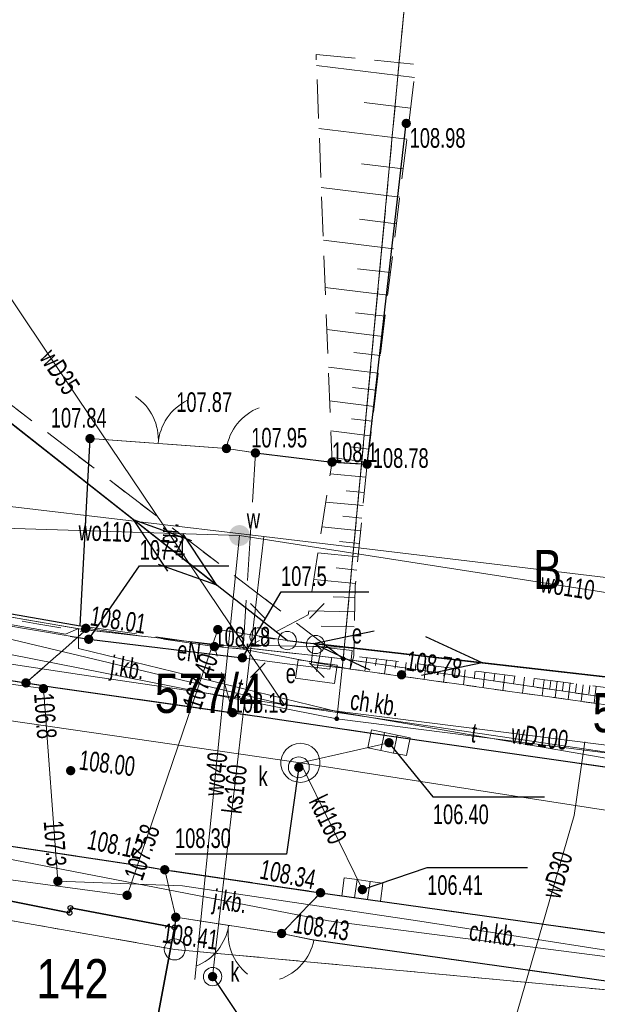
# Model space of a CAD drawing. Header units: inches. Extents: x 6497603 to 6502483, y 5925790 to 5934357.
# Tile 151 of 256: x 6501156 to 6501178, y 5926101 to 5926138. Entities that reach past the tile are written whole.
import ezdxf
from ezdxf.enums import TextEntityAlignment as Align

# ---------------------------------------------------------------- set-up
doc = ezdxf.new("R2010")
doc.units = ezdxf.units.IN
doc.header["$MEASUREMENT"] = 0
for name, pattern in [('1.5_0.75', [2.25, 1.5, -0.75]), ('2.25_0.75', [3, 2.25, -0.75]), ('219-1000', [0, 0]), ('egkk-1000', [3, 2.25, -0.75]), ('egug-1000', [1.5, 0.75, -0.75]), ('otob_1000', [0, 0]), ('otof_1000', [0, 0]), ('suep_nn_1000', [0, 0]), ('supp_1000', [1.25, 0.625, -0.625])]:
    doc.linetypes.add(name, pattern=pattern)
for name, color, linetype in [('000 Inne (niezydentyfikowane)', 7, 'Continuous'), ('202-punkt graniczny', 7, 'Continuous'), ('203-punkt graniczny', 7, 'Continuous'), ('210-oznaczenie konturu użytku gruntowego', 7, 'Continuous'), ('211-numer działki ewidencyjnej', 7, 'Continuous'), ('217-kontur klasyfikacyjny', 7, 'Continuous'), ('218-kontur użytku gruntowego', 7, 'Continuous'), ('219-działka ewidencyjna', 7, 'Continuous'), ('312-budynek ewidencyjny', 7, 'Continuous'), ('312-oznaczenie budynku ewidencyjnego', 7, 'Continuous'), ('brama', 7, 'Continuous'), ('chodnik', 7, 'Continuous'), ('chodnik-Atr17', 7, 'Continuous'), ('furtka', 7, 'Continuous'), ('jezdnia', 7, 'Continuous'), ('jezdnia-Atr17', 7, 'Continuous'), ('komora podziemna', 7, 'Continuous'), ('kratka ściekowa', 7, 'Continuous'), ('krawężnik', 7, 'Continuous'), ('latarnia', 7, 'Continuous'), ('obudowa ochronna przewodu', 7, 'Continuous'), ('ogrodzenie trwałe', 7, 'Continuous'), ('pikieta naturalna', 7, 'Continuous'), ('pikieta naturalna-Atr2', 7, 'Continuous'), ('pikieta sztuczna', 7, 'Continuous'), ('pikieta sztuczna-Atr2', 7, 'Continuous'), ('przewód elektroenergetyczny niskiego napięcia', 7, 'Continuous'), ('przewód elektroenergetyczny podziemny', 7, 'Continuous'), ('przewód elektroenergetyczny podziemny-Atr1', 7, 'Continuous'), ('przewód gazowy', 7, 'Continuous'), ('przewód kanalizacyjny', 7, 'Continuous'), ('przewód kanalizacyjny-Atr1', 7, 'Continuous'), ('przewód telekomunikacyjny podziemny', 7, 'Continuous'), ('przewód telekomunikacyjny podziemny-Atr1', 7, 'Continuous'), ('przewód wodociągowy', 7, 'Continuous'), ('przewód wodociągowy-Atr1', 7, 'Continuous'), ('Punkt budynku', 7, 'Continuous'), ('rzędna', 7, 'Continuous'), ('rzędna-Atr2', 7, 'Continuous'), ('rzędna-Atr3', 7, 'Continuous'), ('skarpa nieumocniona', 7, 'Continuous'), ('studnia kanalizacyjna', 7, 'Continuous'), ('studnia kanalizacyjna-Atr17', 7, 'Continuous'), ('szafa elektroenergetyczna lub kontener', 7, 'Continuous'), ('szafa elektroenergetyczna lub kontener-Atr17', 7, 'Continuous'), ('słup przewodów napowietrznych', 7, 'Continuous'), ('właz do komory lub kanału - okrągły', 7, 'Continuous'), ('właz do komory lub kanału - okrągły-Atr17', 7, 'Continuous'), ('zasuwa lub zawór', 7, 'Continuous'), ('zasuwa lub zawór-Atr17', 7, 'Continuous')]:
    doc.layers.add(name, color=color, linetype=linetype)
doc.styles.get("Standard").update_dxf_attribs({"font": 'arial.ttf'})
doc.linetypes.add('902-1000', pattern='A,5,0,[1,ksztalty.shx,S=1,R=0,X=0,Y=0],5', length=10)

# ---------------------------------------------------------------- blocks, each defined once
blk = doc.blocks.new('202')
at = {"color": 0, "linetype": 'Continuous', "lineweight": 0}
blk.add_circle((0, 0), 0.4, dxfattribs=at)
blk = doc.blocks.new('203')
at = {"linetype": 'Continuous', "lineweight": 0}
h = blk.add_hatch(color=0, dxfattribs=at)
edge = h.paths.add_edge_path()
edge.add_arc((0, 0), 0.09, 0, 360)
blk = doc.blocks.new('PUNKTBUD')
at = {"color": 0}
blk.add_circle((0, 0), 0.09, dxfattribs=at)
blk = doc.blocks.new('PW01')
at = {"linetype": 'Continuous', "lineweight": 13}
h = blk.add_hatch(color=0, dxfattribs=at)
edge = h.paths.add_edge_path()
edge.add_arc((0, 0), 0.18, 0, 360)
blk = doc.blocks.new('US15')
at = {"color": 0, "linetype": 'Continuous', "lineweight": 13}
blk.add_circle((0, 0), 0.35, dxfattribs=at)
blk = doc.blocks.new('US25')
at = {"linetype": 'Continuous', "lineweight": 13}
h = blk.add_hatch(color=0, dxfattribs=at)
edge = h.paths.add_edge_path()
edge.add_arc((0, 0), 0.4, 0, 360)
blk = doc.blocks.new('US22')
at = {"color": 0, "linetype": 'Continuous', "lineweight": 0}
blk.add_circle((0, 0), 0.4, dxfattribs=at)
blk = doc.blocks.new('US18')
at = {"color": 0, "linetype": 'Continuous', "lineweight": 13}
for p, q in [((-0.75, -0.35), (-0.75, 0.35)), ((-0.75, 0.35), (0.75, 0.35)), ((0.75, -0.35), (0.75, 0.35)), ((-0.75, -0.35), (0.75, -0.35))]:
    blk.add_line(p, q, dxfattribs=at)
blk = doc.blocks.new('US05')
at = {"color": 0, "linetype": 'Continuous', "lineweight": 13}
for p, q in [((-0.75, -0.35), (-0.75, 0.35)), ((-0.75, 0.35), (-0.25, 0.35)), ((-0.25, -0.35), (-0.25, 0.35)), ((-0.25, 0.35), (0.25, 0.35)), ((0.25, -0.35), (0.25, 0.35)), ((0.25, 0.35), (0.75, 0.35)), ((0.75, -0.35), (0.75, 0.35)), ((-0.75, -0.35), (-0.25, -0.35)), ((-0.25, -0.35), (0.25, -0.35)), ((0.25, -0.35), (0.75, -0.35))]:
    blk.add_line(p, q, dxfattribs=at)
blk = doc.blocks.new('SM01')
at = {"color": 0, "linetype": 'Continuous', "lineweight": 13}
for p, q in [((-0.848, 0.848), (-1.414, 1.414)), ((0.849, 0.848), (1.414, 1.414)), ((-0.848, -0.849), (-1.414, -1.414)), ((0.849, -0.849), (1.414, -1.414))]:
    blk.add_line(p, q, dxfattribs=at)
blk.add_circle((0, 0), 0.35, dxfattribs=at)
blk = doc.blocks.new('OK04')
at = {"color": 0, "linetype": 'Continuous', "lineweight": 0}
blk.add_arc((2, 0), 2, 120, 180, dxfattribs=at)
blk = doc.blocks.new('OK02')
at = {"color": 0, "linetype": 'Continuous', "lineweight": 0}
for centre, start, end in [((-2, 0), 0, 60), ((2, 0), 120, 180)]:
    blk.add_arc(centre, 2, start, end, dxfattribs=at)
blk = doc.blocks.new('SUEP1')
at = {"color": 0, "linetype": 'Continuous'}
for p, q in [((7.5, 0), (5.25, 0.75)), ((22.5, 0), (20.25, 0.75)), ((0, 0), (7.5, 0)), ((7.5, 0), (5.25, -0.75)), ((7.5, 0), (22.5, 0)), ((22.5, 0), (20.25, -0.75))]:
    blk.add_line(p, q, dxfattribs=at)
blk = doc.blocks.new('SM05')
at = {"color": 0, "linetype": 'Continuous', "lineweight": 13}
blk.add_circle((0, 0), 0.35, dxfattribs=at)

msp = doc.modelspace()

# ---------------------------------------------------------------- linework, layer by layer
at = {"layer": '000 Inne (niezydentyfikowane)', "color": 7, "linetype": 'Continuous', "lineweight": 18, "flags": 128}
for points in [[(6501170.66, 5926136.27), (6501166.92, 5926136.73)], [(6501170.51, 5926135.09), (6501168.74, 5926135.31)], [(6501170.37, 5926133.91), (6501167.01, 5926134.32)], [(6501170.23, 5926132.77), (6501168.64, 5926132.96)], [(6501170.1, 5926131.69), (6501167.1, 5926132.06)], [(6501169.97, 5926130.67), (6501168.56, 5926130.85)], [(6501169.86, 5926129.71), (6501167.18, 5926130.04)], [(6501169.75, 5926128.8), (6501168.48, 5926128.95)], [(6501169.64, 5926127.94), (6501167.25, 5926128.23)], [(6501169.54, 5926127.13), (6501168.41, 5926127.26)], [(6501169.45, 5926126.36), (6501167.31, 5926126.62)], [(6501169.36, 5926125.63), (6501168.35, 5926125.75)], [(6501169.27, 5926124.95), (6501167.37, 5926125.18)], [(6501169.2, 5926124.3), (6501168.29, 5926124.41)], [(6501169.12, 5926123.68), (6501167.42, 5926123.89)], [(6501169.05, 5926123.11), (6501168.25, 5926123.2)], [(6501168.98, 5926122.56), (6501167.46, 5926122.74)], [(6501168.92, 5926122.04), (6501168.2, 5926122.13)], [(6501168.86, 5926121.55), (6501167.5, 5926121.72)], [(6501168.8, 5926120.97), (6501167.44, 5926121.1)], [(6501168.74, 5926120.38), (6501168.05, 5926120.45)], [(6501168.7, 5926119.89), (6501167.27, 5926120.02)], [(6501168.65, 5926119.41), (6501167.92, 5926119.48)], [(6501168.6, 5926118.92), (6501167.12, 5926119.07)], [(6501168.56, 5926118.43), (6501167.8, 5926118.51)], [(6501168.51, 5926117.93), (6501166.97, 5926118.08)], [(6501168.46, 5926117.42), (6501167.67, 5926117.5)], [(6501168.41, 5926116.9), (6501166.81, 5926117.06)], [(6501168.39, 5926116.37), (6501167.55, 5926116.39)], [(6501168.38, 5926115.82), (6501166.62, 5926115.86)], [(6501168.36, 5926115.24), (6501167.09, 5926115.27)], [(6501168.35, 5926114.46), (6501164.41, 5926114.55)], [(6501168.84, 5926114.07), (6501168.77, 5926113.55)], [(6501169.21, 5926114.02), (6501169.18, 5926113.76)], [(6501169.59, 5926113.97), (6501169.52, 5926113.45)], [(6501169.97, 5926113.93), (6501169.93, 5926113.66)], [(6501170.35, 5926113.88), (6501170.28, 5926113.34)], [(6501170.72, 5926113.83), (6501170.69, 5926113.56)], [(6501171.1, 5926113.79), (6501171.03, 5926113.23)], [(6501171.48, 5926113.74), (6501171.44, 5926113.46)], [(6501171.85, 5926113.69), (6501171.78, 5926113.13)], [(6501172.23, 5926113.64), (6501172.2, 5926113.36)], [(6501172.61, 5926113.6), (6501172.54, 5926113.02)], [(6501172.99, 5926113.55), (6501172.95, 5926113.26)], [(6501173.36, 5926113.5), (6501173.29, 5926112.92)], [(6501173.74, 5926113.46), (6501173.7, 5926113.16)], [(6501174.12, 5926113.41), (6501174.04, 5926112.81)], [(6501174.5, 5926113.36), (6501174.46, 5926113.06)], [(6501174.87, 5926113.32), (6501174.8, 5926112.71)], [(6501175.25, 5926113.27), (6501175.21, 5926112.96)], [(6501175.63, 5926113.22), (6501175.55, 5926112.6)], [(6501175.88, 5926113.19), (6501175.84, 5926112.88)], [(6501176.12, 5926113.16), (6501176.05, 5926112.53)], [(6501176.37, 5926113.13), (6501176.33, 5926112.81)], [(6501176.62, 5926113.1), (6501176.54, 5926112.46)], [(6501176.87, 5926113.07), (6501176.83, 5926112.75)], [(6501177.12, 5926113.03), (6501177.04, 5926112.39)], [(6501177.37, 5926113), (6501177.33, 5926112.68)], [(6501177.62, 5926112.97), (6501177.54, 5926112.32)]]:
    msp.add_lwpolyline(points, dxfattribs=at)
at = {"layer": '217-kontur klasyfikacyjny', "color": 3, "linetype": 'egkk-1000', "lineweight": 18, "flags": 128}
for points in [[(6501167.94, 5926114.02), (6501171.88, 5926156.05)], [(6501167.94, 5926114.02), (6501146.19, 5926130.66)], [(6501130.47, 5926119.86), (6501157.99, 5926115.14)], [(6501157.99, 5926115.14), (6501167.94, 5926114.02)]]:
    msp.add_lwpolyline(points, dxfattribs=at)
at = {"layer": '218-kontur użytku gruntowego', "color": 3, "linetype": 'egug-1000', "lineweight": 18, "flags": 128}
for points in [[(6501171.88, 5926156.05), (6501167.94, 5926114.02)], [(6501167.94, 5926114.02), (6501146.19, 5926130.66)], [(6501130.47, 5926119.86), (6501157.99, 5926115.14)], [(6501157.99, 5926115.14), (6501167.94, 5926114.02)], [(6501167.94, 5926114.02), (6501192.37, 5926110.43)], [(6501161.49, 5926102.9), (6501152.59, 5926104.47)], [(6501178.16, 5926101.34), (6501161.49, 5926102.9)]]:
    msp.add_lwpolyline(points, dxfattribs=at)
at = {"layer": '219-działka ewidencyjna', "color": 3, "linetype": '219-1000', "lineweight": 18, "flags": 128}
for points in [[(6501171.88, 5926156.05), (6501167.94, 5926114.02)], [(6501113.21, 5926122.47), (6501167.69, 5926111.73)], [(6501130.47, 5926119.86), (6501157.99, 5926115.14)], [(6501157.99, 5926115.14), (6501167.94, 5926114.02)], [(6501167.69, 5926111.73), (6501167.94, 5926114.02)], [(6501167.94, 5926114.02), (6501192.37, 5926110.43)], [(6501167.69, 5926111.73), (6501192.19, 5926108.63)], [(6501161.49, 5926102.9), (6501152.59, 5926104.47)], [(6501161.49, 5926102.9), (6501178.16, 5926101.34)]]:
    msp.add_lwpolyline(points, dxfattribs=at)
at = {"layer": '312-budynek ewidencyjny', "color": 7, "linetype": 'Continuous', "lineweight": 35, "flags": 128}
for points in [[(6501152.34, 5926105.32), (6501157.47, 5926104.3)], [(6501157.47, 5926104.3), (6501157.5, 5926104.49)], [(6501157.5, 5926104.49), (6501161.48, 5926103.74)], [(6501161.48, 5926103.74), (6501160.54, 5926098.7)]]:
    msp.add_lwpolyline(points, dxfattribs=at)
at = {"layer": 'brama', "color": 7, "linetype": 'otob_1000', "lineweight": 18, "flags": 128}
for points in [[(6501158.25, 5926122.45), (6501163.47, 5926122.07)], [(6501165.58, 5926103.51), (6501161.53, 5926104.13)]]:
    msp.add_lwpolyline(points, dxfattribs=at)
at = {"layer": 'chodnik', "color": 7, "linetype": '1.5_0.75', "lineweight": 18, "flags": 128}
for points in [[(6501113.72, 5926121.94), (6501115.59, 5926121.69), (6501128.89, 5926119.64), (6501128.9, 5926119.92), (6501133.6, 5926119.22), (6501142.18, 5926117.77), (6501156.22, 5926115.36), (6501158.01, 5926115.05), (6501155.8, 5926113.1), (6501141.73, 5926115.29), (6501129.17, 5926117.14), (6501115.28, 5926119.31), (6501114.26, 5926119.46), (6501113.52, 5926120.63)], [(6501163.71, 5926111.96), (6501163.01, 5926114.49), (6501164.11, 5926114.39), (6501165.77, 5926114.08), (6501168.21, 5926113.63), (6501188.42, 5926110.8), (6501187.04, 5926108.57), (6501186.02, 5926108.73), (6501169.7, 5926111.07), (6501164.73, 5926111.81)], [(6501167.07, 5926105.07), (6501168.08, 5926104.92), (6501178.52, 5926103.46), (6501191.84, 5926101.46), (6501192.84, 5926101.32), (6501192.8, 5926099.63), (6501178.18, 5926101.66), (6501166.82, 5926103.26), (6501165.58, 5926103.51)]]:
    msp.add_lwpolyline(points, close=True, dxfattribs=at)
at = {"layer": 'furtka', "color": 7, "linetype": 'otof_1000', "lineweight": 18, "flags": 128}
for points in [[(6501163.47, 5926122.07), (6501164.58, 5926121.9)], [(6501166.82, 5926103.26), (6501165.58, 5926103.51)]]:
    msp.add_lwpolyline(points, dxfattribs=at)
at = {"layer": 'jezdnia', "color": 7, "linetype": '2.25_0.75', "lineweight": 18, "flags": 128}
for points in [[(6500967.52, 5926475.78), (6500970.47, 5926475.3), (6500970.34, 5926474.17), (6500969.68, 5926470.3), (6500969.49, 5926469.27), (6500968.64, 5926464.1), (6500968.02, 5926460.39), (6500966.41, 5926450.57), (6500964.71, 5926440.65), (6500963.12, 5926430.78), (6500961.32, 5926419.97), (6500959.67, 5926410.08), (6500959.52, 5926409.05), (6500958.4, 5926402.16), (6500958.2, 5926401.16), (6500956.52, 5926390.93), (6500955.92, 5926387.39), (6500955.8, 5926386.37), (6500953.89, 5926374.55), (6500953.73, 5926373.46), (6500953.44, 5926371.55), (6500953.08, 5926369.21), (6500952.69, 5926366.58), (6500952.26, 5926363.66), (6500951.98, 5926361.63), (6500951.62, 5926358.68), (6500951.27, 5926355.63), (6500950.83, 5926351.7), (6500950.56, 5926348.7), (6500950.2, 5926344.71), (6500949.87, 5926340.76), (6500949.76, 5926338.7), (6500949.68, 5926335.75), (6500949.64, 5926334.74), (6500949.52, 5926328.23), (6500949.49, 5926327.2), (6500949.48, 5926325.22), (6500949.47, 5926322.2), (6500949.55, 5926319.76), (6500949.66, 5926317.23), (6500949.84, 5926313.23), (6500950.01, 5926310.21), (6500950.17, 5926308.21), (6500950.43, 5926305.18), (6500950.74, 5926302.26), (6500951.06, 5926299.26), (6500951.49, 5926295.58), (6500952.08, 5926290.33), (6500952.73, 5926285.4), (6500953.13, 5926282.44), (6500953.57, 5926279.4), (6500954.04, 5926276.46), (6500954.41, 5926274.33), (6500954.74, 5926272.49), (6500955.37, 5926269.55), (6500956.06, 5926266.66), (6500956.52, 5926264.7), (6500957.04, 5926262.72), (6500957.79, 5926259.85), (6500958.59, 5926257.01), (6500959.46, 5926254.06), (6500960.33, 5926251.13), (6500961.47, 5926247.41), (6500962.32, 5926244.49), (6500963.34, 5926241.33), (6500964.48, 5926237.89), (6500965.5, 5926234.96), (6500966.14, 5926233.14), (6500966.53, 5926232.14), (6500968.88, 5926225.61), (6500969.29, 5926224.6), (6500970.02, 5926222.74), (6500970.38, 5926221.87), (6500971.84, 5926218.15), (6500972.99, 5926215.36), (6500974.13, 5926212.6), (6500975.34, 5926209.86), (6500976.57, 5926207.09), (6500977.79, 5926204.36), (6500979.13, 5926201.69), (6500980.03, 5926199.93), (6500981.16, 5926197.8), (6500982.17, 5926195.97), (6500982.82, 5926194.92), (6500983.5, 5926193.77), (6500984.62, 5926192.1), (6500985.77, 5926190.49), (6500986.98, 5926188.92), (6500988.2, 5926187.36), (6500989.17, 5926186.2), (6500990.87, 5926184.3), (6500992.5, 5926182.51), (6500994.27, 5926180.73), (6500995.76, 5926179.32), (6500997.26, 5926177.93), (6500997.98, 5926177.32), (6500999.49, 5926176), (6501001.04, 5926174.69), (6501002.64, 5926173.48), (6501003.77, 5926172.66), (6501005.08, 5926171.78), (6501006.76, 5926170.76), (6501009.35, 5926169.19), (6501011.02, 5926168.15), (6501012.75, 5926167), (6501015.2, 5926165.27), (6501017.63, 5926163.53), (6501019.23, 5926162.32), (6501020.36, 5926161.31), (6501021.45, 5926160.26), (6501022.54, 5926159.21), (6501023.77, 5926157.9), (6501024.43, 5926157.12), (6501025.28, 5926156.11), (6501026.36, 5926154.87), (6501027.57, 5926153.3), (6501028.15, 5926152.45), (6501028.65, 5926151.68), (6501029.28, 5926150.71), (6501030.17, 5926149.6), (6501030.99, 5926148.6), (6501031.86, 5926147.75), (6501032.71, 5926147), (6501033.36, 5926146.49), (6501034.56, 5926145.76), (6501035.84, 5926145.14), (6501037.14, 5926144.59), (6501038.54, 5926143.97), (6501039.7, 5926143.38), (6501041.25, 5926142.34), (6501042.55, 5926141.23), (6501043.36, 5926140.29), (6501044.15, 5926139.04), (6501044.95, 5926137.68), (6501045.97, 5926135.97), (6501046.76, 5926134.83), (6501047.06, 5926134.43), (6501047.46, 5926133.9), (6501048.29, 5926133.07), (6501049.15, 5926132.29), (6501050.1, 5926131.67), (6501051.14, 5926131.14), (6501052.32, 5926130.71), (6501053.32, 5926130.44), (6501054.33, 5926130.26), (6501054.81, 5926130.11), (6501059.21, 5926129.52), (6501060.24, 5926129.37), (6501062.18, 5926128.95), (6501065.52, 5926128.17), (6501067.51, 5926127.68), (6501067.94, 5926127.56), (6501072.36, 5926126.36), (6501076.16, 5926125.39), (6501077, 5926125.24), (6501079.93, 5926124.73), (6501091.81, 5926122.96), (6501106.86, 5926120.63), (6501107.86, 5926120.45), (6501114.26, 5926119.46), (6501115.28, 5926119.31), (6501129.17, 5926117.14), (6501141.73, 5926115.29), (6501155.8, 5926113.1), (6501156.84, 5926112.94), (6501163.71, 5926111.96), (6501164.73, 5926111.81), (6501169.7, 5926111.07), (6501186.02, 5926108.73), (6501187.04, 5926108.57), (6501197.9, 5926107.02), (6501198.93, 5926106.86), (6501209.44, 5926105.01), (6501213.12, 5926104.73), (6501214.13, 5926104.59), (6501218.06, 5926103.95), (6501219.09, 5926103.82), (6501225, 5926102.98), (6501226.03, 5926103), (6501226.9, 5926103.16), (6501227.59, 5926103.32), (6501228.34, 5926103.71), (6501228.93, 5926104.14), (6501229.4, 5926105.03), (6501229.75, 5926106.03), (6501230.03, 5926107.51), (6501230.13, 5926108.51), (6501230.41, 5926111.43), (6501235.51, 5926111.16), (6501235.42, 5926108.23), (6501235.48, 5926107.23), (6501235.64, 5926106.46), (6501236.12, 5926105.41), (6501236.84, 5926104.54), (6501237.77, 5926103.89), (6501238.91, 5926103.49), (6501240.04, 5926103.43), (6501241.16, 5926103.54), (6501242.17, 5926103.85), (6501243.16, 5926104.12), (6501253.15, 5926106.97), (6501253.23, 5926106.89), (6501254.28, 5926103.94), (6501255.15, 5926100.97), (6501254.99, 5926100.67), (6501253.62, 5926100.28), (6501252.65, 5926100), (6501249.77, 5926099.21), (6501248.73, 5926098.94), (6501244.96, 5926097.81), (6501243.92, 5926097.57), (6501242.05, 5926097.03), (6501240.92, 5926096.64), (6501239.24, 5926095.9), (6501238.04, 5926095.27), (6501237.2, 5926094.68), (6501236.35, 5926093.84), (6501235.38, 5926092.95), (6501234.5, 5926091.83), (6501233.74, 5926090.74), (6501233.24, 5926089.73), (6501232.77, 5926088.7), (6501232.51, 5926087.65), (6501232.15, 5926085.66), (6501231.07, 5926079.74), (6501230.21, 5926075.13), (6501227.92, 5926063.04), (6501227.8, 5926062.48), (6501227.76, 5926061.73), (6501227.77, 5926061.08), (6501227.88, 5926060.39), (6501228.08, 5926059.83), (6501228.38, 5926059.33), (6501228.85, 5926058.88), (6501229.59, 5926058.46), (6501230.48, 5926058.18), (6501231.24, 5926057.98), (6501236.18, 5926057.48), (6501247.14, 5926056.54), (6501247.78, 5926056.32), (6501247.32, 5926053.12), (6501247.25, 5926050.18), (6501240.84, 5926050.54), (6501235.01, 5926051.15), (6501232.93, 5926051.11), (6501231.58, 5926051.14), (6501230.74, 5926051.16), (6501229.93, 5926051.11), (6501229.08, 5926050.94), (6501228.33, 5926050.61), (6501227.56, 5926049.99), (6501227.03, 5926049.46), (6501226.57, 5926048.76), (6501226.26, 5926048.04), (6501226.07, 5926047), (6501224.9, 5926038.07), (6501224.76, 5926037.04), (6501223.95, 5926030.65), (6501223.78, 5926029.64), (6501222.8, 5926021.69), (6501222.62, 5926020.67), (6501221.85, 5926014.28), (6501221.72, 5926013.21), (6501220.01, 5926001.35), (6501219.92, 5926000.35), (6501218.92, 5925993.96), (6501218.73, 5925992.94), (6501217.59, 5925985.53), (6501217.19, 5925983.25), (6501216.34, 5925978.62), (6501216.11, 5925977.64), (6501215.34, 5925973.74), (6501215.12, 5925972.71), (6501214.1, 5925967.79), (6501212.17, 5925958.57), (6501211.6, 5925955.9), (6501210.39, 5925950.18), (6501210.15, 5925949.2), (6501208.72, 5925942.4), (6501208.51, 5925941.33), (6501206.97, 5925934), (6501206.1, 5925929.6), (6501205.96, 5925928.62), (6501203.95, 5925916.84), (6501200.99, 5925899.07), (6501197.27, 5925877.8), (6501197.19, 5925877.04), (6501197.19, 5925876.24), (6501197.31, 5925875.07), (6501197.66, 5925873.98), (6501197.97, 5925873.22), (6501198.63, 5925872.3), (6501199.23, 5925871.72), (6501199.74, 5925871.37), (6501200.42, 5925871.01), (6501201.38, 5925870.71), (6501202.44, 5925870.55), (6501201.55, 5925864.88), (6501201.24, 5925864.89), (6501200.2, 5925864.97), (6501198.98, 5925864.81), (6501197.51, 5925864.23), (6501196.67, 5925863.67), (6501195.78, 5925862.79), (6501195.34, 5925862.22), (6501195.05, 5925861.84), (6501194.69, 5925861.34), (6501194.31, 5925860.58), (6501193.88, 5925859.32), (6501193.66, 5925858.13), (6501191.37, 5925844.58), (6501188.63, 5925845.69), (6501186.06, 5925846.29), (6501188.34, 5925859.28), (6501189.55, 5925865.75), (6501190.19, 5925869.41), (6501190.72, 5925872.53), (6501192, 5925879.57), (6501195.3, 5925899.15), (6501198.39, 5925917.25), (6501200.06, 5925927.91), (6501200.49, 5925930.37), (6501201.43, 5925935.3), (6501202.26, 5925939.27), (6501205.89, 5925956.67), (6501206.71, 5925960.26), (6501209.44, 5925973.27), (6501210.33, 5925977.62), (6501211, 5925981.11), (6501211.51, 5925984.07), (6501211.73, 5925985.08), (6501212.62, 5925991.03), (6501213.62, 5925996.92), (6501213.83, 5925997.96), (6501214.76, 5926004.82), (6501214.89, 5926005.86), (6501216.15, 5926014.76), (6501216.28, 5926015.75), (6501217.09, 5926022.16), (6501217.19, 5926023.22), (6501218.27, 5926030.95), (6501221.29, 5926054.94), (6501221.42, 5926055.98), (6501222.24, 5926062.4), (6501222.34, 5926063.44), (6501224.16, 5926076.33), (6501224.9, 5926081.72), (6501225.66, 5926087.21), (6501225.76, 5926088.39), (6501225.79, 5926089.57), (6501225.74, 5926090.79), (6501225.65, 5926091.85), (6501225.41, 5926093.04), (6501225.02, 5926094.16), (6501224.47, 5926095.07), (6501223.68, 5926095.94), (6501222.87, 5926096.5), (6501222, 5926096.87), (6501221.03, 5926097.17), (6501220.05, 5926097.37), (6501218.15, 5926097.65), (6501217.08, 5926097.83), (6501213.18, 5926098.37), (6501212.16, 5926098.52), (6501210.21, 5926098.79), (6501209.19, 5926099), (6501203.73, 5926099.73), (6501202.71, 5926099.87), (6501199.75, 5926100.28), (6501198.75, 5926100.43), (6501192.84, 5926101.32), (6501191.84, 5926101.46), (6501178.52, 5926103.46), (6501168.08, 5926104.92), (6501167.07, 5926105.07), (6501161.11, 5926105.95), (6501160.15, 5926106.11), (6501141.22, 5926108.96), (6501128.91, 5926110.87), (6501107.19, 5926114.24), (6501091.02, 5926116.76), (6501087.03, 5926117.36), (6501085.63, 5926117.57), (6501084.66, 5926117.74), (6501082.7, 5926117.91), (6501080.66, 5926118.01), (6501077.67, 5926118.12), (6501076.66, 5926118.16), (6501075.65, 5926118.1), (6501074.96, 5926118.04), (6501074.24, 5926117.87), (6501073.45, 5926117.58), (6501072.83, 5926117.24), (6501072.24, 5926116.73), (6501071.92, 5926116.36), (6501071.6, 5926115.95), (6501071.13, 5926115.07), (6501070.2, 5926112.15), (6501069.14, 5926109.35), (6501065.67, 5926107.67), (6501060.98, 5926105.37), (6501056.17, 5926102.92), (6501047.77, 5926098.64), (6501039.02, 5926094.25), (6501035.19, 5926092.32), (6501033.38, 5926091.57), (6501031.9, 5926091.17), (6501030.72, 5926091), (6501029.45, 5926090.96), (6501027.96, 5926091.09), (6501026.37, 5926091.21), (6501025.08, 5926091.02), (6501023.8, 5926090.63), (6501022.54, 5926089.24), (6501020.92, 5926087.38), (6501018.93, 5926085.36), (6501016.88, 5926083.52), (6501014.11, 5926081.3), (6501011.15, 5926079.19), (6501008.09, 5926077.35), (6501004.66, 5926075.72), (6501000.14, 5926073.66), (6500996.05, 5926071.78), (6500991.19, 5926069.54), (6500987.22, 5926067.8), (6500985.88, 5926070.25), (6500984.5, 5926072.54), (6500990.81, 5926076.24), (6500997.85, 5926080.69), (6501004.96, 5926085.16), (6501007.77, 5926086.97), (6501009.89, 5926088.54), (6501012.32, 5926090.44), (6501014.72, 5926092.81), (6501016.4, 5926095.01), (6501018.1, 5926097.7), (6501019.49, 5926099.95), (6501021.13, 5926103.12), (6501021.79, 5926104.63), (6501021.73, 5926104.89), (6501022.4, 5926106.7), (6501022.77, 5926107.65), (6501022.96, 5926108.66), (6501023.19, 5926109.6), (6501023.35, 5926110.74), (6501023.42, 5926111.89), (6501023.37, 5926112.99), (6501023.17, 5926114.21), (6501022.81, 5926115.94), (6501022.34, 5926117.28), (6501021.93, 5926118.41), (6501021.38, 5926119.39), (6501020.82, 5926120.06), (6501020.31, 5926120.58), (6501019.37, 5926121.14), (6501018.64, 5926121.59), (6501017.79, 5926122.01), (6501016.87, 5926122.36), (6501016.07, 5926122.61), (6501015.13, 5926122.79), (6501014.32, 5926122.89), (6501013.3, 5926122.96), (6501011.3, 5926123.02), (6501010.28, 5926123.07), (6501008.82, 5926123.15), (6501007.35, 5926123.27), (6501006.78, 5926123.46), (6501004.62, 5926123.76), (6501002.02, 5926124.18), (6501000.54, 5926124.46), (6500997.95, 5926125.21), (6500994.57, 5926126.41), (6500989.34, 5926128.79), (6500983.15, 5926131.79), (6500980.24, 5926133), (6500976.92, 5926134.27), (6500973.27, 5926135.38), (6500969.21, 5926136.46), (6500966.14, 5926137.16), (6500962.38, 5926137.84), (6500956.83, 5926138.72), (6500951.6, 5926139.58), (6500948.09, 5926140.28), (6500941.13, 5926141.59), (6500936.68, 5926142.36), (6500936.26, 5926142.38), (6500936.91, 5926144.94), (6500937.28, 5926147.22), (6500938.48, 5926147.26), (6500944.87, 5926146.1), (6500952.28, 5926144.84), (6500952.45, 5926144.94), (6500957.36, 5926144.12), (6500958.42, 5926144.02), (6500960.33, 5926143.82), (6500961.34, 5926143.73), (6500962.4, 5926143.7), (6500964.35, 5926143.61), (6500966.38, 5926143.52), (6500968.34, 5926143.33), (6500970.37, 5926142.99), (6500972.16, 5926142.64), (6500975.22, 5926141.96), (6500978.14, 5926141.2), (6500980.07, 5926140.59), (6500984.84, 5926139.11), (6500988.6, 5926137.98), (6500991.96, 5926137.02), (6500993.89, 5926136.41), (6500996.3, 5926135.75), (6500998.23, 5926135.25), (6500999.76, 5926134.9), (6501002.22, 5926134.43), (6501003.59, 5926134.13), (6501004.64, 5926133.95), (6501005.57, 5926133.82), (6501006.54, 5926133.72), (6501007.41, 5926133.65), (6501008.58, 5926133.66), (6501009.4, 5926133.71), (6501010.99, 5926133.99), (6501012.51, 5926134.33), (6501013.46, 5926134.67), (6501014.17, 5926134.95), (6501015.06, 5926135.45), (6501015.72, 5926135.84), (6501016.55, 5926136.42), (6501017.28, 5926137.05), (6501017.97, 5926137.76), (6501018.59, 5926138.35), (6501019.09, 5926139.31), (6501019.34, 5926140.2), (6501019.48, 5926141.24), (6501019.5, 5926142.22), (6501019.53, 5926143.17), (6501019.42, 5926144.33), (6501019.23, 5926145.48), (6501018.9, 5926146.66), (6501018.59, 5926147.63), (6501018.18, 5926148.39), (6501017.57, 5926149.31), (6501017.02, 5926149.96), (6501016.24, 5926150.87), (6501015.1, 5926152.17), (6501013.64, 5926153.83), (6501013.57, 5926154), (6501012.46, 5926155.3), (6501009.41, 5926158.38), (6501006.55, 5926161.1), (6501003.79, 5926163.84), (6501000.27, 5926167.22), (6500997.75, 5926169.48), (6500994.93, 5926171.9), (6500993.22, 5926173.37), (6500990.08, 5926176.36), (6500986.16, 5926180.45), (6500984.36, 5926182.53), (6500983.92, 5926182.88), (6500982.09, 5926185.15), (6500980.83, 5926186.8), (6500979.72, 5926188.4), (6500979.64, 5926188.64), (6500977.9, 5926191.3), (6500976.68, 5926193.39), (6500974.4, 5926197.5), (6500971.6, 5926203.33), (6500970.2, 5926206.34), (6500968.02, 5926211.54), (6500966.1, 5926216.13), (6500964.42, 5926220.5), (6500963.39, 5926223.18), (6500962.78, 5926224.79), (6500960.85, 5926229.86), (6500958.92, 5926235.34), (6500957.26, 5926240.34), (6500955.77, 5926245.22), (6500954.5, 5926249.48), (6500953.02, 5926254.47), (6500951.16, 5926261.1), (6500950.63, 5926263.22), (6500949.44, 5926268.23), (6500948.4, 5926273.5), (6500947.44, 5926279.19), (6500946.72, 5926284.52), (6500945.98, 5926290.57), (6500945.39, 5926295.06), (6500944.64, 5926301.22), (6500943.99, 5926308.19), (6500943.71, 5926313.06), (6500943.38, 5926320.02), (6500943.36, 5926324.68), (6500943.39, 5926329.54), (6500943.52, 5926335.16), (6500943.63, 5926336.77), (6500943.87, 5926342.09), (6500944.45, 5926348.6), (6500944.89, 5926353.17), (6500945.31, 5926356.92), (6500946, 5926362.7), (6500946.75, 5926367.77), (6500946.9, 5926369.53), (6500947.97, 5926376.36), (6500948.58, 5926379.99), (6500949.87, 5926387.54), (6500950.36, 5926390.87), (6500950.58, 5926392.97), (6500951.07, 5926399.96), (6500951.2, 5926400.17), (6500951.56, 5926405.22), (6500951.74, 5926408.6), (6500951.86, 5926412.25), (6500952.04, 5926414.31), (6500952.81, 5926417.99), (6500953.87, 5926422.25), (6500955.38, 5926427.84), (6500956.84, 5926433.28), (6500957.79, 5926436.87), (6500958.47, 5926439.89), (6500959.31, 5926444.93), (6500960.75, 5926453.89), (6500962.75, 5926465.71), (6500964.63, 5926476.24)], [(6501158.25, 5926122.45), (6501163.47, 5926122.07), (6501164.58, 5926121.9), (6501164.11, 5926114.39), (6501157.87, 5926115.28)], [(6501158.09, 5926115.19), (6501163.01, 5926114.49), (6501163.71, 5926111.96), (6501156.84, 5926112.94), (6501155.8, 5926113.1), (6501158.01, 5926115.05)], [(6501161.53, 5926104.13), (6501161.32, 5926105.05), (6501161.11, 5926105.95), (6501167.07, 5926105.07), (6501165.58, 5926103.51)]]:
    msp.add_lwpolyline(points, close=True, dxfattribs=at)
at = {"layer": 'komora podziemna', "color": 34, "linetype": 'Continuous', "lineweight": 18, "flags": 128}
msp.add_lwpolyline([(6501165.75, 5926109.53), (6501165.65, 5926109.66), (6501165.59, 5926109.8), (6501165.55, 5926109.96), (6501165.55, 5926110.11), (6501165.59, 5926110.27), (6501165.65, 5926110.41), (6501165.74, 5926110.54), (6501165.86, 5926110.64), (6501165.99, 5926110.72), (6501166.14, 5926110.77), (6501166.3, 5926110.79), (6501166.45, 5926110.77), (6501166.6, 5926110.73), (6501166.74, 5926110.65), (6501166.85, 5926110.55), (6501166.95, 5926110.42), (6501167.01, 5926110.28), (6501167.05, 5926110.12), (6501167.05, 5926109.97), (6501167.01, 5926109.81), (6501166.95, 5926109.67), (6501166.86, 5926109.54), (6501166.74, 5926109.44), (6501166.61, 5926109.36), (6501166.46, 5926109.31), (6501166.3, 5926109.29), (6501166.15, 5926109.31), (6501166, 5926109.35), (6501165.86, 5926109.43)], close=True, dxfattribs=at)
at = {"layer": 'krawężnik', "color": 7, "linetype": 'Continuous', "lineweight": 25, "flags": 128}
for points in [[(6501091.81, 5926122.96), (6501106.86, 5926120.63), (6501107.86, 5926120.45), (6501114.26, 5926119.46), (6501115.28, 5926119.31), (6501129.17, 5926117.14), (6501141.73, 5926115.29), (6501155.8, 5926113.1), (6501156.84, 5926112.94), (6501163.71, 5926111.96), (6501164.73, 5926111.81), (6501169.7, 5926111.07), (6501186.02, 5926108.73)], [(6501091.02, 5926116.76), (6501107.19, 5926114.24), (6501128.91, 5926110.87), (6501141.22, 5926108.96), (6501160.15, 5926106.11), (6501161.11, 5926105.95), (6501167.07, 5926105.07), (6501168.08, 5926104.92), (6501178.52, 5926103.46)]]:
    msp.add_lwpolyline(points, dxfattribs=at)
at = {"layer": 'obudowa ochronna przewodu', "color": 7, "linetype": 'Continuous', "lineweight": 25, "flags": 128}
msp.add_lwpolyline([(6501157.49, 5926114.89), (6501158.2, 5926114.77), (6501164.08, 5926114.06)], dxfattribs=at)
at = {"layer": 'ogrodzenie trwałe', "color": 7, "linetype": '902-1000', "lineweight": 25, "flags": 128}
for points in [[(6501132.87, 5926141.69), (6501130.56, 5926119.96), (6501143.84, 5926117.73), (6501157.87, 5926115.28), (6501158.25, 5926122.45)], [(6501164.58, 5926121.9), (6501167.51, 5926121.55), (6501168.85, 5926121.47), (6501170.35, 5926134.51)], [(6501161.53, 5926104.13), (6501161.48, 5926103.74)], [(6501192.8, 5926099.63), (6501178.18, 5926101.66), (6501166.82, 5926103.26)]]:
    msp.add_lwpolyline(points, dxfattribs=at)
at = {"layer": 'przewód elektroenergetyczny niskiego napięcia', "color": 1, "linetype": 'suep_nn_1000', "lineweight": 18, "flags": 128}
for points in [[(6501165.8, 5926114.72), (6501145.42, 5926130.74)], [(6501165.8, 5926114.72), (6501189.16, 5926112.05)]]:
    msp.add_lwpolyline(points, dxfattribs=at)
at = {"layer": 'przewód elektroenergetyczny podziemny', "color": 1, "linetype": 'Continuous', "lineweight": 18, "flags": 128}
for points in [[(6501136.79, 5926118.49), (6501144.37, 5926117.1), (6501153.39, 5926115.58), (6501157.49, 5926114.89), (6501158.2, 5926114.77), (6501164.08, 5926114.06), (6501165.79, 5926113.83), (6501167.43, 5926113.62), (6501167.5, 5926114.07)], [(6501166.88, 5926114.57), (6501167.1, 5926114.38), (6501166.91, 5926113.53)]]:
    msp.add_lwpolyline(points, dxfattribs=at)
at = {"layer": 'przewód gazowy', "color": 40, "linetype": 'Continuous', "lineweight": 18, "flags": 128}
msp.add_lwpolyline([(6501233.67, 5926096.17), (6501227.99, 5926096.37), (6501219.71, 5926096.85), (6501207.4, 5926098.83), (6501197, 5926100.23), (6501194.73, 5926100.53), (6501182.71, 5926102.02), (6501167.38, 5926103.99), (6501153.39, 5926106.7), (6501142.7, 5926108.73)], dxfattribs=at)
at = {"layer": 'przewód kanalizacyjny', "color": 34, "linetype": 'Continuous', "lineweight": 18, "flags": 128}
for points in [[(6501233.23, 5926108.95), (6501229.55, 5926111.38), (6501209.38, 5926113.38), (6501191.71, 5926115.49), (6501164.9, 5926118.7), (6501154.98, 5926119.88)], [(6501162.94, 5926101.86), (6501164.9, 5926118.7)], [(6501122.96, 5926116.33), (6501166.3, 5926110.04), (6501222.85, 5926101.26), (6501227.67, 5926089.74)], [(6501169.69, 5926110.81), (6501166.3, 5926110.04)], [(6501166.3, 5926110.04), (6501168.67, 5926105.19)]]:
    msp.add_lwpolyline(points, dxfattribs=at)
at = {"layer": 'przewód telekomunikacyjny podziemny', "color": 30, "linetype": 'Continuous', "lineweight": 18, "flags": 128}
for points in [[(6500981.59, 5926441.29), (6500972.21, 5926403.46), (6500971.6, 5926398.24), (6500967.22, 5926373.97), (6500964.87, 5926352.14), (6500964.01, 5926324.69), (6500966.82, 5926290.3), (6500969.69, 5926271.76), (6500988.98, 5926227.78), (6500995.03, 5926212.09), (6501018.61, 5926173.87), (6501046.87, 5926147.87), (6501065.95, 5926135.56), (6501101.3, 5926126.31), (6501128.92, 5926119.03), (6501135.95, 5926116.74), (6501157.85, 5926113.42), (6501180.44, 5926110.09), (6501188.62, 5926109.56), (6501188.67, 5926109.35)], [(6501165.8, 5926114.72), (6501163.14, 5926115.14), (6501159.67, 5926104.97), (6501150.51, 5926106.18), (6501125.56, 5926108.57), (6501100.25, 5926113.67), (6501086.17, 5926113.3), (6501078.13, 5926109.35), (6501051.27, 5926095.88), (6501040.8, 5926090.27), (6501028.43, 5926084.29), (6501027.7, 5926086.01), (6501017.32, 5926097.94), (6501015.81, 5926099.66), (6501016.21, 5926112.48), (6500997.29, 5926120.79), (6500976.43, 5926129.99), (6500949.9, 5926134.24), (6500911.8, 5926140.43), (6500877.16, 5926145.85), (6500842.08, 5926151.36), (6500793.95, 5926157.85), (6500767.15, 5926161.48)], [(6501096.53, 5926134.43), (6501108.68, 5926127.45), (6501122.3, 5926122.53), (6501131.05, 5926119.43), (6501143.85, 5926117.33), (6501157.31, 5926114.97), (6501157.81, 5926115.18)], [(6501098.39, 5926122.59), (6501107, 5926120.99), (6501113.31, 5926120.01), (6501126.19, 5926118.23), (6501130.23, 5926117.14), (6501139.48, 5926115.65), (6501153.95, 5926113.22), (6501156.47, 5926112.88), (6501157.02, 5926105.51), (6501161.79, 5926105.34), (6501170.87, 5926103.98), (6501182.16, 5926102.22), (6501183.97, 5926101.12), (6501198.16, 5926099.15), (6501210.48, 5926097.49), (6501219.86, 5926096.15), (6501222.52, 5926095.35), (6501224.19, 5926094.22), (6501224.94, 5926091.8), (6501225.01, 5926089.41), (6501224.72, 5926087.2), (6501221.5, 5926064.26), (6501228.14, 5926060.92), (6501228.61, 5926059.96)], [(6501188.67, 5926109.35), (6501186.39, 5926108.76), (6501167.74, 5926111.99), (6501157.81, 5926114.42), (6501157.81, 5926115.18)]]:
    msp.add_lwpolyline(points, dxfattribs=at)
at = {"layer": 'przewód wodociągowy', "color": 5, "linetype": 'Continuous', "lineweight": 18, "flags": 128}
for points in [[(6501147.1, 5926139.94), (6501156.52, 5926125.87), (6501165.68, 5926112.27)], [(6501229.4, 5926110.6), (6501209.4, 5926112.53), (6501192.65, 5926114.28), (6501163.97, 5926118.74), (6501154.95, 5926119.02), (6501154.65, 5926119.03)], [(6501162.26, 5926101.75), (6501163.97, 5926118.74)], [(6501233.8, 5926104.53), (6501231.24, 5926103.85), (6501185.79, 5926109.73), (6501165.68, 5926112.27), (6501154.17, 5926115.02)], [(6501173.67, 5926097.32), (6501176.78, 5926108.03), (6501177.18, 5926110.85)]]:
    msp.add_lwpolyline(points, dxfattribs=at)
at = {"layer": 'rzędna-Atr2', "color": 7, "flags": 128}
for points in [[(6501158.2, 5926114.77), (6501160.15, 5926117.58), (6501163.559, 5926117.58)], [(6501164.08, 5926114.06), (6501165.56, 5926116.58), (6501168.921, 5926116.58)], [(6501169.69, 5926110.81), (6501171.37, 5926108.74), (6501175.637, 5926108.74)], [(6501166.24, 5926109.87), (6501165.77, 5926106.55), (6501161.503, 5926106.55)], [(6501168.67, 5926105.19), (6501171.15, 5926106.03), (6501174.986, 5926106.03)], [(6501162.94, 5926101.86), (6501163.93, 5926100.37), (6501168.205, 5926100.37)]]:
    msp.add_lwpolyline(points, dxfattribs=at)
at = {"layer": 'skarpa nieumocniona', "color": 7, "linetype": '1.5_0.75', "lineweight": 18, "flags": 128}
for points in [[(6501166.9, 5926137.15), (6501170.72, 5926136.77), (6501168.85, 5926121.47), (6501167.51, 5926121.55)], [(6501166.9, 5926137.15), (6501170.72, 5926136.77), (6501168.85, 5926121.47), (6501167.51, 5926121.55)], [(6501168.85, 5926121.47), (6501168.4, 5926116.82), (6501168.34, 5926114.13), (6501168.21, 5926113.63), (6501165.77, 5926114.08), (6501164.11, 5926114.39), (6501166.6, 5926115.71), (6501167.51, 5926121.55)], [(6501168.85, 5926121.47), (6501168.4, 5926116.82), (6501168.34, 5926114.13), (6501168.21, 5926113.63), (6501165.77, 5926114.08), (6501164.11, 5926114.39), (6501166.6, 5926115.71), (6501167.51, 5926121.55)], [(6501178.28, 5926112.89), (6501188.42, 5926110.8), (6501168.21, 5926113.63), (6501168.34, 5926114.13)], [(6501178.28, 5926112.89), (6501188.42, 5926110.8), (6501168.21, 5926113.63), (6501168.34, 5926114.13)]]:
    msp.add_lwpolyline(points, close=True, dxfattribs=at)
at = {"layer": 'słup przewodów napowietrznych', "color": 7, "linetype": 'supp_1000', "lineweight": 18, "flags": 128}
msp.add_lwpolyline([(6501164.72, 5926114.86), (6501166.88, 5926114.57)], dxfattribs=at)

# ---------------------------------------------------------------- block references
at = {"layer": '202-punkt graniczny', "color": 7, "linetype": 'Continuous', "lineweight": 18}
msp.add_blockref('202', (6501161.49, 5926102.9), dxfattribs=at)
at = {"layer": '203-punkt graniczny', "color": 7, "linetype": 'Continuous', "lineweight": 18}
for p in [(6501157.99, 5926115.14), (6501167.94, 5926114.02), (6501167.69, 5926111.73)]:
    msp.add_blockref('203', p, dxfattribs=at)
at = {"layer": 'brama', "color": 7, "linetype": 'Continuous', "lineweight": 18}
for p, rotation in [((6501160.86, 5926122.26), 355.836), ((6501163.555, 5926103.82), 171.296)]:
    msp.add_blockref('OK02', p, dxfattribs=dict(at, rotation=rotation))
at = {"layer": 'furtka', "color": 7, "linetype": 'Continuous', "lineweight": 18}
for p, rotation in [((6501163.47, 5926122.07), 351.293), ((6501166.82, 5926103.26), 168.601)]:
    msp.add_blockref('OK04', p, dxfattribs=dict(at, rotation=rotation))
at = {"layer": 'kratka ściekowa', "color": 34, "linetype": 'Continuous', "lineweight": 18}
for p, rotation in [((6501169.69, 5926110.81), 348.459), ((6501168.67, 5926105.19), 352.333)]:
    msp.add_blockref('US05', p, dxfattribs=dict(at, rotation=rotation))
at = {"layer": 'latarnia', "color": 7, "linetype": 'Continuous', "lineweight": 18}
msp.add_blockref('SM01', (6501165.8, 5926114.72), dxfattribs=at)
at = {"layer": 'pikieta naturalna', "color": 7, "linetype": 'Continuous', "lineweight": 13}
msp.add_blockref('PW01', (6501167.51, 5926121.55), dxfattribs=at)
at = {"layer": 'pikieta sztuczna', "color": 7, "linetype": 'Continuous', "lineweight": 13}
for p in [(6501170.35, 5926134.51), (6501158.25, 5926122.45), (6501163.47, 5926122.07), (6501164.58, 5926121.9), (6501168.85, 5926121.47), (6501158.09, 5926115.19), (6501163.01, 5926114.49), (6501170.17, 5926113.41), (6501155.8, 5926113.1), (6501163.71, 5926111.96), (6501157.51, 5926109.74), (6501161.11, 5926105.95), (6501167.07, 5926105.07), (6501161.53, 5926104.13), (6501165.58, 5926103.51)]:
    msp.add_blockref('PW01', p, dxfattribs=at)
at = {"layer": 'przewód elektroenergetyczny niskiego napięcia', "color": 1, "linetype": 'Continuous', "lineweight": 18}
for p, rotation in [((6501145.42, 5926130.74), 321.83), ((6501165.8, 5926114.72), 141.83), ((6501165.8, 5926114.72), 353.48), ((6501189.16, 5926112.05), 173.48)]:
    msp.add_blockref('SUEP1', p, dxfattribs=dict(at, rotation=rotation))
at = {"layer": 'Punkt budynku', "color": 5, "linetype": 'Continuous', "lineweight": 13}
for p in [(6501157.47, 5926104.3), (6501157.5, 5926104.49), (6501161.48, 5926103.74)]:
    msp.add_blockref('PUNKTBUD', p, dxfattribs=at)
at = {"layer": 'rzędna', "color": 30, "linetype": 'Continuous', "lineweight": 18}
for p in [(6501163.14, 5926115.14), (6501156.47, 5926112.88), (6501157.02, 5926105.51), (6501159.67, 5926104.97)]:
    msp.add_blockref('PW01', p, dxfattribs=at)
at = {"layer": 'rzędna', "color": 1, "linetype": 'Continuous', "lineweight": 18}
for p in [(6501158.2, 5926114.77), (6501164.08, 5926114.06)]:
    msp.add_blockref('PW01', p, dxfattribs=at)
at = {"layer": 'rzędna', "color": 34, "linetype": 'Continuous', "lineweight": 18}
for p in [(6501169.69, 5926110.81), (6501166.24, 5926109.87), (6501168.67, 5926105.19), (6501162.94, 5926101.86)]:
    msp.add_blockref('PW01', p, dxfattribs=at)
at = {"layer": 'studnia kanalizacyjna', "color": 34, "linetype": 'Continuous', "lineweight": 18}
msp.add_blockref('US15', (6501162.94, 5926101.86), dxfattribs=at)
at = {"layer": 'szafa elektroenergetyczna lub kontener', "color": 1, "linetype": 'Continuous', "lineweight": 18}
for p, rotation in [((6501167.5, 5926114.07), 353.703), ((6501166.91, 5926113.53), 352.116)]:
    msp.add_blockref('US18', p, dxfattribs=dict(at, rotation=rotation))
at = {"layer": 'słup przewodów napowietrznych', "color": 7, "linetype": 'Continuous', "lineweight": 18}
for p in [(6501164.72, 5926114.86), (6501166.88, 5926114.57)]:
    msp.add_blockref('SM05', p, dxfattribs=at)
at = {"layer": 'właz do komory lub kanału - okrągły', "color": 7, "linetype": 'Continuous', "lineweight": 18}
msp.add_blockref('US22', (6501166.24, 5926109.87), dxfattribs=at)
at = {"layer": 'zasuwa lub zawór', "color": 5, "linetype": 'Continuous', "lineweight": 18}
msp.add_blockref('US25', (6501163.97, 5926118.74), dxfattribs=at)

# ---------------------------------------------------------------- texts
at = {"layer": '210-oznaczenie konturu użytku gruntowego', "color": 3, "linetype": 'Continuous', "lineweight": 18, "width": 0.79}
msp.add_text('B', height=1.5, dxfattribs=at).set_placement((6501175.21, 5926116.69))
at = {"layer": '211-numer działki ewidencyjnej', "color": 3, "linetype": 'Continuous', "lineweight": 18, "width": 0.79}
msp.add_text('577/4', height=1.5, dxfattribs=at).set_placement((6501160.73, 5926113.45), align=Align.TOP_LEFT)
msp.add_text('575/1', height=1.5, dxfattribs=at).set_placement((6501177.48, 5926111.21))
at = {"layer": '312-oznaczenie budynku ewidencyjnego', "color": 7, "linetype": 'Continuous', "lineweight": 18, "width": 0.79}
msp.add_text('142', height=1.5, dxfattribs=at).set_placement((6501156.2, 5926101.03))
at = {"layer": 'chodnik-Atr17', "color": 7, "width": 0.667}
for rotation, p in [(351.53, (6501168.17, 5926112.09)), (352.038, (6501172.72, 5926103.26))]:
    msp.add_text('ch.kb.', height=0.75, rotation=rotation, dxfattribs=at).set_placement(p)
at = {"layer": 'jezdnia-Atr17', "color": 7, "width": 0.667}
for s, rotation, p in [('j.gr.', 86.966, (6501161.58, 5926118.06)), ('j.kb.', 351.881, (6501159, 5926113.41)), ('j.kb.', 351.601, (6501162.92, 5926104.47))]:
    msp.add_text(s, height=0.75, rotation=rotation, dxfattribs=at).set_placement(p)
at = {"layer": 'pikieta naturalna-Atr2', "color": 7, "width": 0.667}
msp.add_text('108.1', height=0.75, dxfattribs=at).set_placement((6501167.51, 5926121.55))
at = {"layer": 'pikieta sztuczna-Atr2', "color": 7, "width": 0.667}
for s, p in [('108.98', (6501170.48, 5926134.33)), ('107.87', (6501161.55, 5926124.22)), ('107.84', (6501156.75, 5926123.62)), ('107.95', (6501164.42, 5926122.86)), ('108.78', (6501169.07, 5926122.08))]:
    msp.add_text(s, height=0.75, dxfattribs=at).set_placement(p, align=Align.TOP_LEFT)
for s, rotation, p in [('108.01', 350.98, (6501158.22, 5926115.31)), ('108.78', 351.275, (6501170.3, 5926113.59)), ('108.00', 352.847, (6501157.8, 5926109.79)), ('108.12', 348.657, (6501158.1, 5926106.76)), ('108.34', 348.481, (6501164.7, 5926105.62)), ('108.43', 351.708, (6501165.99, 5926103.54)), ('108.41', 352.285, (6501160.98, 5926103.17))]:
    msp.add_text(s, height=0.75, rotation=rotation, dxfattribs=at).set_placement(p)
for s, p in [('108.18', (6501163.01, 5926114.49)), ('108.19', (6501163.71, 5926111.96))]:
    msp.add_text(s, height=0.75, dxfattribs=at).set_placement(p)
at = {"layer": 'przewód elektroenergetyczny podziemny-Atr1', "color": 1, "width": 0.667}
msp.add_text('eN', height=0.75, rotation=353.114, dxfattribs=at).set_placement((6501161.59, 5926114.36), align=Align.MIDDLE_LEFT)
at = {"layer": 'przewód kanalizacyjny-Atr1', "color": 34, "width": 0.667}
for s, rotation, p in [('ks160', 83.361, (6501163.67, 5926108.11)), ('kd160', 296.043, (6501166.94, 5926108.73))]:
    msp.add_text(s, height=0.75, rotation=rotation, dxfattribs=at).set_placement(p, align=Align.MIDDLE_LEFT)
at = {"layer": 'przewód telekomunikacyjny podziemny-Atr1', "color": 30, "width": 0.667}
for rotation, p in [(346.249, (6501163.89, 5926112.93)), (351.613, (6501172.85, 5926111.21))]:
    msp.add_text('t', height=0.75, rotation=rotation, dxfattribs=at).set_placement(p, align=Align.MIDDLE_LEFT)
at = {"layer": 'przewód wodociągowy-Atr1', "color": 5, "width": 0.667}
for s, rotation, p in [('wD35', 303.961, (6501156.6, 5926125.75)), ('wo110', 358.222, (6501157.81, 5926118.93)), ('wo110', 351.161, (6501175.51, 5926116.95)), ('wD100', 352.801, (6501174.38, 5926111.17)), ('wo40', 84.252, (6501162.97, 5926108.78)), ('wD30', 73.788, (6501175.87, 5926104.9))]:
    msp.add_text(s, height=0.75, rotation=rotation, dxfattribs=at).set_placement(p, align=Align.MIDDLE_LEFT)
at = {"layer": 'rzędna-Atr2', "color": 1, "width": 0.667}
for s, p in [('107.4', (6501160.15, 5926117.588)), ('107.5', (6501165.56, 5926116.587))]:
    msp.add_text(s, height=0.75, dxfattribs=at).set_placement(p, align=Align.BOTTOM_LEFT)
at = {"layer": 'rzędna-Atr2', "color": 30, "width": 0.667}
for s, rotation, p in [('107.40', 71.16, (6501162.12, 5926112.15)), ('106.8', 274.267, (6501156.48, 5926112.71)), ('107.3', 274.267, (6501156.85, 5926107.83)), ('107.58', 71.16, (6501159.89, 5926105.61))]:
    msp.add_text(s, height=0.75, rotation=rotation, dxfattribs=at).set_placement(p, align=Align.MIDDLE_LEFT)
at = {"layer": 'rzędna-Atr2', "color": 34, "width": 0.667}
msp.add_text('108.30', height=0.75, dxfattribs=at).set_placement((6501161.503, 5926106.558), align=Align.BOTTOM_LEFT)
at = {"layer": 'rzędna-Atr3', "color": 34, "width": 0.667}
for s, p in [('106.40', (6501171.37, 5926107.472)), ('106.41', (6501171.15, 5926104.763))]:
    msp.add_text(s, height=0.75, dxfattribs=at).set_placement(p, align=Align.BOTTOM_LEFT)
at = {"layer": 'studnia kanalizacyjna-Atr17', "color": 34, "width": 0.667}
msp.add_text('k', height=0.75, dxfattribs=at).set_placement((6501163.62, 5926101.67))
at = {"layer": 'szafa elektroenergetyczna lub kontener-Atr17', "color": 1, "width": 0.667}
for p in [(6501168.27, 5926114.61), (6501165.74, 5926113.09)]:
    msp.add_text('e', height=0.75, dxfattribs=at).set_placement(p)
at = {"layer": 'właz do komory lub kanału - okrągły-Atr17', "color": 7, "width": 0.667}
msp.add_text('k', height=0.75, dxfattribs=at).set_placement((6501164.7, 5926109.15))
at = {"layer": 'zasuwa lub zawór-Atr17', "color": 5, "width": 0.667}
msp.add_text('w', height=0.75, dxfattribs=at).set_placement((6501164.25, 5926119.01))

doc.saveas('drawing.dxf')
